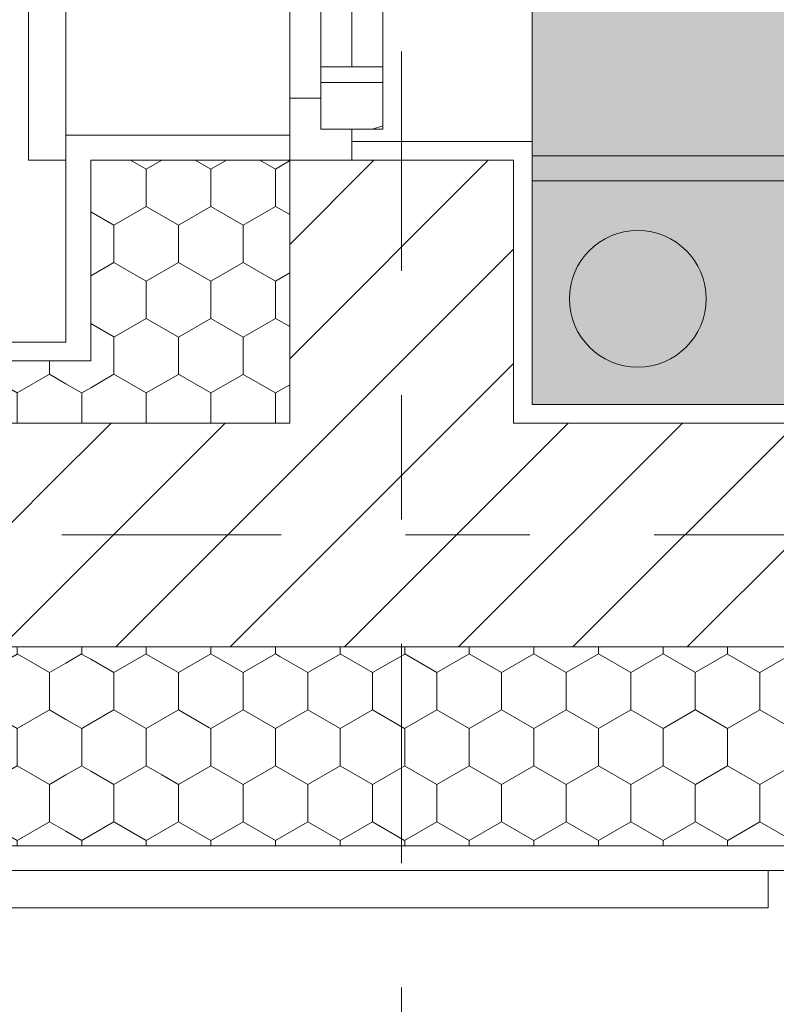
# Model space of a CAD drawing. Extents: x 5465377 to 5465550, y 5925276 to 5925338.
# Tile 34 of 182: x 5465378.542 to 5465379.15, y 5925329.577 to 5925330.369. Entities that reach past the tile are written whole.
import ezdxf
from ezdxf.enums import TextEntityAlignment as Align

# ---------------------------------------------------------------- set-up
doc = ezdxf.new("R2010")
doc.units = 0
doc.header["$MEASUREMENT"] = 0
doc.linetypes.add('Kropki i Kreski', pattern=[0.33513888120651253, 0.1763888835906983, -0.08819444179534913, 0, -0.07055555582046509])
for name, color, linetype, lineweight in [('0_Nr_Pióra__1', 7, 'Continuous', 13), ('_______wymiarowanie_Nr_Pióra__201', 150, 'Continuous', 0), ('_ARCH_Sciany_Nr_Pióra__141', 7, 'Continuous', 0), ('_ARCH_Sciany_Nr_Pióra__142', 7, 'Continuous', 18), ('_ARCH_strefy_Nr_Pióra__121', 255, 'Continuous', 0), ('_ARCH_strefy_Nr_Pióra__141', 7, 'Continuous', 0), ('EGBD03_Nr_Pióra__141', 7, 'Continuous', 0), ('IS_KAN SANIT. PION_Nr_Pióra__14', 42, 'Continuous', 18), ('Okna ArchiCADa_Nr_Pióra__103', 31, 'Continuous', 15), ('Okna ArchiCADa_Nr_Pióra__141', 7, 'Continuous', 0)]:
    doc.layers.add(name, color=color, linetype=linetype, lineweight=lineweight)
for name, color, linetype in [('_______wymiarowanie', 7, 'Continuous'), ('_ARCH_Sciany', 7, 'Continuous'), ('_ARCH_strefy', 7, 'Continuous'), ('EGBD03', 7, 'Continuous')]:
    doc.layers.add(name, color=color, linetype=linetype)
doc.styles.add('GENERATED_STYLE_1', font='arial.ttf')
doc.styles.add('GENERATED_STYLE_2', font='txt')
doc.styles.add('GENERATED_STYLE_4', font='arial.ttf')
doc.styles.add('GENERATED_STYLE_5', font='txt')
doc.styles.get("Standard").update_dxf_attribs({"font": 'txt', "bigfont": 'BIGFONT.SHX'})
doc.dimstyles.new('GENERATED_STYLE__1', dxfattribs={"dimtxt": 0.07500000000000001, "dimasz": 0.0475, "dimexe": 0.18, "dimexo": 0, "dimgap": 0.09, "dimtad": 1, "dimtih": 1, "dimtoh": 1, "dimdec": 0, "dimlfac": 100, "dimzin": 0, "dimdsep": 46, "dimtxsty": 'GENERATED_STYLE_5', "dimblk": 'ARROWHEAD_6', "dimblk1": 'ARROWHEAD_6', "dimblk2": 'ARROWHEAD_6', "dimcen": 0.09, "dimclrd": 256, "dimclre": 256, "dimclrt": 256, "dimazin": 0, "dimtfac": 1, "dimtdec": 4, "dimtmove": 0, "dimatfit": 3, "dimfxl": 0, "dimtolj": 1, "dimtzin": 0, "dimarcsym": 0})
doc.dimstyles.new('GENERATED_STYLE__2', dxfattribs={"dimtxt": 0.07500000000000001, "dimasz": 0.0475, "dimexe": 0.18, "dimexo": 0, "dimgap": 0.09, "dimtad": 1, "dimdec": 0, "dimlfac": 100, "dimzin": 0, "dimdsep": 46, "dimtxsty": 'GENERATED_STYLE_5', "dimblk": 'ARROWHEAD_6', "dimblk1": 'ARROWHEAD_6', "dimblk2": 'ARROWHEAD_6', "dimcen": 0.09, "dimclrd": 256, "dimclre": 256, "dimclrt": 256, "dimazin": 0, "dimtfac": 1, "dimtdec": 4, "dimtmove": 0, "dimatfit": 3, "dimfxl": 0, "dimtolj": 1, "dimtzin": 0, "dimarcsym": 0})
pattern_1 = [(90.00000000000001, (5464021.330722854, 5925651.473568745), (-0.05196152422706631, 0), [0.03, -0.06]), (90.00000000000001, (5464021.304742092, 5925651.518568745), (-0.05196152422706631, 0), [0.03, -0.06]), (150.0000000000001, (5464021.330722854, 5925651.503568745), (0.02598076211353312, 0.04500000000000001), [0.03, -0.06]), (150.0000000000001, (5464021.27876133, 5925651.503568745), (0.02598076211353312, 0.04500000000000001), [0.03, -0.06]), (-149.9999999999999, (5464021.330722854, 5925651.473568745), (-0.0259807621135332, 0.04499999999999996), [0.03, -0.05999999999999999]), (-149.9999999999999, (5464021.27876133, 5925651.473568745), (-0.0259807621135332, 0.04499999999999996), [0.03, -0.05999999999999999])]
pattern_2 = [(45, (5464021.330722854, 5925651.473568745), (-0.04596193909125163, 0.04596193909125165), [])]

# ---------------------------------------------------------------- blocks, each defined once
blk = doc.blocks.new('TOALETA M._0.3_4', base_point=(5465379.444624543, 5925331.230496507))
at = {"layer": '_ARCH_strefy_Nr_Pióra__121', "linetype": 'Continuous'}
blk.add_hatch(color=256, dxfattribs=at).paths.add_polyline_path([(5465380.560018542, 5925331.559345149), (5465378.954072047, 5925331.559345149), (5465378.954072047, 5925330.059345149), (5465380.560018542, 5925330.059345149), (5465380.560018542, 5925330.609345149), (5465380.710018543, 5925330.609345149), (5465380.710018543, 5925330.059345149), (5465381.910018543, 5925330.059345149), (5465381.910018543, 5925331.859345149), (5465380.710018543, 5925331.859345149), (5465380.710018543, 5925331.50934515), (5465380.560018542, 5925331.50934515)], flags=0)
for p, q in [((5465378.954072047, 5925331.559345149), (5465378.954072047, 5925330.059345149)), ((5465378.954072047, 5925330.059345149), (5465380.560018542, 5925330.059345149))]:
    blk.add_line(p, q, dxfattribs=at)
at = {"layer": '_ARCH_strefy_Nr_Pióra__121', "linetype": 'Continuous', "flags": 128}
blk.add_lwpolyline([(5465380.560018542, 5925331.559345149), (5465378.954072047, 5925331.559345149), (5465378.954072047, 5925330.059345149), (5465380.560018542, 5925330.059345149), (5465380.560018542, 5925330.609345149), (5465380.710018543, 5925330.609345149), (5465380.710018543, 5925330.059345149), (5465381.910018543, 5925330.059345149), (5465381.910018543, 5925331.859345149), (5465380.710018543, 5925331.859345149), (5465380.710018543, 5925331.50934515), (5465380.560018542, 5925331.50934515)], close=True, dxfattribs=at)
at = {"linetype": 'Continuous', "flags": 1}
for tag in ['ROOM_AREA', 'ROOM_PERIM', 'ROOM_WALLS_SURF', 'ROOM_DOORS_SURF', 'ROOM_WINDS_SURF', 'ROOM_BASELEV', 'ROOM_HEIGHT', 'ROOM_NET_AREA', 'ROOM_REDUCED_AREA', 'ROOM_CALC_AREA', 'ROOM_VOLUME']:
    blk.add_attdef(tag, text='', height=2, dxfattribs=at).set_placement((5465379.444624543, 5925330.197369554), align=Align.BOTTOM_LEFT)
at = {"layer": '_ARCH_strefy_Nr_Pióra__141'}
for tag, style, p in [('ROOM_NUMBER', 'GENERATED_STYLE_1', (5465379.349538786, 5925331.313798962)), ('ROOM_NAME', 'GENERATED_STYLE_2', (5465379.091211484, 5925331.148143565))]:
    blk.add_attdef(tag, text='', height=0.1, dxfattribs=dict(at, style=style)).set_placement(p, align=Align.BOTTOM_LEFT)
blk = doc.blocks.new('O1 rozwierane 12_2', base_point=(5464021.330722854, 5925651.473568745))
at = {"layer": 'Okna ArchiCADa_Nr_Pióra__103', "linetype": 'Continuous'}
h = blk.add_hatch(dxfattribs=at)
h.set_pattern_fill('cegła_szamotowa', color=256, style=0, pattern_type=2)
h.set_pattern_definition([(90.00000000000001, (5464021.330722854, 5925651.473568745), (-0.0649999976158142, 0), []), (45.00000000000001, (5464021.330722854, 5925651.473568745), (-0.0649999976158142, 0.06499999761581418), [])])
h.paths.add_polyline_path([(5464021.805722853, 5925651.448568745), (5464021.755722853, 5925651.448568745), (5464021.755722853, 5925651.398568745), (5464021.805722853, 5925651.398568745)], flags=0)
at = {"layer": 'Okna ArchiCADa_Nr_Pióra__141', "linetype": 'Continuous'}
for p, q in [((5464020.830722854, 5925651.683568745), (5464021.830722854, 5925651.683568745)), ((5464021.830722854, 5925651.683568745), (5464021.830722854, 5925651.653568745)), ((5464020.850722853, 5925651.653568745), (5464021.810722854, 5925651.653568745)), ((5464021.780722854, 5925651.473568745), (5464020.880722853, 5925651.473568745)), ((5464021.830722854, 5925651.473568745), (5464021.780722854, 5925651.473568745)), ((5464021.780722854, 5925651.473568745), (5464021.780722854, 5925651.448568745)), ((5464021.830722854, 5925651.423568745), (5464021.830722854, 5925651.473568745)), ((5464021.830722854, 5925651.473568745), (5464021.830722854, 5925651.423568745)), ((5464020.905722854, 5925651.448568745), (5464021.755722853, 5925651.448568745)), ((5464021.805722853, 5925651.448568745), (5464021.755722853, 5925651.448568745)), ((5464021.755722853, 5925651.448568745), (5464021.755722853, 5925651.398568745)), ((5464021.780722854, 5925651.448568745), (5464021.805722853, 5925651.448568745)), ((5464021.805722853, 5925651.448568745), (5464021.805722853, 5925651.423568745)), ((5464021.805722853, 5925651.398568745), (5464021.805722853, 5925651.448568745)), ((5464020.905722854, 5925651.423568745), (5464021.755722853, 5925651.423568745)), ((5464021.805722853, 5925651.423568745), (5464021.830722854, 5925651.423568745)), ((5464020.905722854, 5925651.398568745), (5464021.755722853, 5925651.398568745)), ((5464020.905722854, 5925651.398568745), (5464021.755722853, 5925651.398568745)), ((5464021.755722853, 5925651.398568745), (5464021.805722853, 5925651.398568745)), ((5464020.845722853, 5925651.278568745), (5464021.815722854, 5925651.278568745)), ((5464020.845722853, 5925651.278568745), (5464021.815722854, 5925651.278568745))]:
    blk.add_line(p, q, dxfattribs=at)
blk = doc.blocks.new('Ściana_1', base_point=(5465378.954072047, 5925336.50934515))
at = {"layer": '_ARCH_Sciany_Nr_Pióra__141', "linetype": 'Continuous'}
h = blk.add_hatch(dxfattribs=at)
h.set_pattern_fill('Styropian2', color=256, style=0, pattern_type=2)
h.set_pattern_definition(pattern_1)
h.paths.add_polyline_path([(5465378.599072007, 5925330.09434515), (5465378.759072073, 5925330.09434515), (5465378.759072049, 5925330.255859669), (5465378.599072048, 5925330.255859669)], flags=0)
h = blk.add_hatch(dxfattribs=at)
h.set_pattern_fill('cegła_zwykła', color=256, style=0, pattern_type=2)
h.set_pattern_definition(pattern_2)
h.paths.add_polyline_path([(5465378.759072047, 5925330.255859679), (5465378.759072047, 5925330.044345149), (5465378.939072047, 5925330.044345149), (5465378.939072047, 5925330.255859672), (5465378.809072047, 5925330.255859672)], flags=0)
h = blk.add_hatch(dxfattribs=at)
h.set_pattern_fill('Styropian2', color=256, style=0, pattern_type=2)
h.set_pattern_definition(pattern_1)
h.paths.add_polyline_path([(5465378.579072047, 5925330.09434515), (5465378.579072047, 5925330.044345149), (5465378.599072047, 5925330.044345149), (5465378.599072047, 5925330.09434515)], flags=0)
h = blk.add_hatch(dxfattribs=at)
h.set_pattern_fill('Styropian2', color=256, style=0, pattern_type=2)
h.set_pattern_definition(pattern_1)
h.paths.add_polyline_path([(5465378.599072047, 5925330.09434515), (5465378.599072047, 5925330.044345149), (5465378.759072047, 5925330.044345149), (5465378.759072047, 5925330.09434515)], flags=0)
h = blk.add_hatch(dxfattribs=at)
h.set_pattern_fill('cegła_zwykła', color=256, style=0, pattern_type=2)
h.set_pattern_definition(pattern_2)
h.paths.add_polyline_path([(5465378.579072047, 5925330.044345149), (5465378.579072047, 5925329.864345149), (5465378.599072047, 5925329.864345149), (5465378.599072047, 5925330.044345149)], flags=0)
h = blk.add_hatch(dxfattribs=at)
h.set_pattern_fill('cegła_zwykła', color=256, style=0, pattern_type=2)
h.set_pattern_definition(pattern_2)
h.paths.add_polyline_path([(5465378.599072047, 5925330.044345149), (5465378.599072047, 5925329.864345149), (5465378.759072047, 5925329.864345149), (5465378.759072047, 5925330.044345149)], flags=0)
h = blk.add_hatch(dxfattribs=at)
h.set_pattern_fill('cegła_zwykła', color=256, style=0, pattern_type=2)
h.set_pattern_definition(pattern_2)
h.paths.add_polyline_path([(5465378.759072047, 5925330.044345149), (5465378.759072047, 5925329.864345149), (5465378.939072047, 5925330.044345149)], flags=0)
h = blk.add_hatch(dxfattribs=at)
h.set_pattern_fill('Styropian2', color=256, style=0, pattern_type=2)
h.set_pattern_definition(pattern_1)
h.paths.add_polyline_path([(5465378.579072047, 5925329.864345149), (5465378.579072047, 5925329.704345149), (5465378.599072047, 5925329.704345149), (5465378.599072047, 5925329.864345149)], flags=0)
h = blk.add_hatch(dxfattribs=at)
h.set_pattern_fill('Styropian2', color=256, style=0, pattern_type=2)
h.set_pattern_definition(pattern_1)
h.paths.add_polyline_path([(5465378.599072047, 5925329.864345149), (5465378.599072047, 5925329.704345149), (5465378.759072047, 5925329.864345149)], flags=0)
for p, q in [((5465378.579072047, 5925330.27585967), (5465378.759072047, 5925330.27585967)), ((5465378.579072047, 5925330.25585967), (5465378.579072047, 5925330.27585967)), ((5465378.759072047, 5925330.25585967), (5465378.759072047, 5925330.27585967)), ((5465378.954072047, 5925330.27085967), (5465378.809072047, 5925330.27085967)), ((5465378.809072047, 5925330.25585967), (5465378.809072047, 5925330.27085967)), ((5465378.954072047, 5925330.25585967), (5465378.954072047, 5925330.27085967)), ((5465378.579072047, 5925330.25585967), (5465378.579072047, 5925330.109345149)), ((5465378.599072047, 5925330.25585967), (5465378.599072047, 5925330.09434515)), ((5465378.599072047, 5925330.25585967), (5465378.759072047, 5925330.25585967)), ((5465378.759072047, 5925330.25585967), (5465378.809072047, 5925330.25585967)), ((5465378.954072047, 5925330.059345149), (5465378.954072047, 5925330.25585967)), ((5465378.599072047, 5925330.09434515), (5465378.579072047, 5925330.09434515)), ((5465378.579072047, 5925329.704345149), (5465378.599072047, 5925329.704345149))]:
    blk.add_line(p, q, dxfattribs=at)
at = {"layer": '_ARCH_Sciany_Nr_Pióra__142', "linetype": 'Continuous'}
for p, q in [((5465378.759072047, 5925330.25585967), (5465378.759072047, 5925330.044345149)), ((5465378.939072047, 5925330.25585967), (5465378.809072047, 5925330.25585967)), ((5465378.939072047, 5925330.044345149), (5465378.939072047, 5925330.25585967)), ((5465378.599072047, 5925330.044345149), (5465378.579072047, 5925330.044345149)), ((5465378.759072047, 5925330.044345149), (5465378.599072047, 5925330.044345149)), ((5465378.579072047, 5925329.864345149), (5465378.599072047, 5925329.864345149)), ((5465378.599072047, 5925329.864345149), (5465378.759072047, 5925329.864345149))]:
    blk.add_line(p, q, dxfattribs=at)
at = {"layer": 'Okna ArchiCADa_Nr_Pióra__141', "linetype": 'Continuous', "xscale": -1, "rotation": 90.00000000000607}
blk.add_blockref('O1 rozwierane 12_2', (5465378.759072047, 5925330.75585967), dxfattribs=at)
blk = doc.blocks.new('Ściana_18', base_point=(5465378.954072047, 5925330.059345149))
at = {"layer": '_ARCH_Sciany_Nr_Pióra__141', "linetype": 'Continuous'}
h = blk.add_hatch(dxfattribs=at)
h.set_pattern_fill('cegła_zwykła', color=256, style=0, pattern_type=2)
h.set_pattern_definition(pattern_2)
h.paths.add_polyline_path([(5465380.575018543, 5925330.044345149), (5465378.939072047, 5925330.044345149), (5465378.759072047, 5925329.864345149), (5465380.575018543, 5925329.864345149)], flags=0)
h = blk.add_hatch(dxfattribs=at)
h.set_pattern_fill('Styropian2', color=256, style=0, pattern_type=2)
h.set_pattern_definition(pattern_1)
h.paths.add_polyline_path([(5465378.599072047, 5925329.704345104), (5465380.910018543, 5925329.704345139), (5465380.910018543, 5925329.864345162), (5465378.759072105, 5925329.864345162)], flags=0)
for p, q in [((5465380.560018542, 5925330.059345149), (5465378.954072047, 5925330.059345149)), ((5465378.599072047, 5925329.704345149), (5465380.910018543, 5925329.704345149)), ((5465378.579072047, 5925329.684345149), (5465380.910018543, 5925329.684345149))]:
    blk.add_line(p, q, dxfattribs=at)
at = {"layer": '_ARCH_Sciany_Nr_Pióra__142', "linetype": 'Continuous'}
for p, q in [((5465380.575018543, 5925330.044345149), (5465378.939072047, 5925330.044345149)), ((5465378.759072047, 5925329.864345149), (5465380.575018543, 5925329.864345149))]:
    blk.add_line(p, q, dxfattribs=at)
blk = doc.blocks.new('Ściana_332', base_point=(5465378.154072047, 5925329.684345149))
at = {"layer": '_ARCH_Sciany_Nr_Pióra__141', "linetype": 'Continuous'}
for p, q in [((5465379.144072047, 5925329.684345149), (5465378.154072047, 5925329.684345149)), ((5465378.154072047, 5925329.684345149), (5465378.154072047, 5925329.654345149)), ((5465379.144072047, 5925329.654345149), (5465379.144072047, 5925329.684345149)), ((5465378.154072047, 5925329.654345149), (5465379.144072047, 5925329.654345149))]:
    blk.add_line(p, q, dxfattribs=at)
blk = doc.blocks.new('Ściana_421', base_point=(5465378.954072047, 5925330.109345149))
at = {"layer": '_ARCH_Sciany_Nr_Pióra__141', "linetype": 'Continuous'}
h = blk.add_hatch(dxfattribs=at)
h.set_pattern_fill('Styropian2', color=256, style=0, pattern_type=2)
h.set_pattern_definition(pattern_1)
h.paths.add_polyline_path([(5465378.579072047, 5925330.09434515), (5465378.154072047, 5925330.09434515), (5465378.154072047, 5925330.044345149), (5465378.579072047, 5925330.044345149)], flags=0)
h = blk.add_hatch(dxfattribs=at)
h.set_pattern_fill('cegła_zwykła', color=256, style=0, pattern_type=2)
h.set_pattern_definition(pattern_2)
h.paths.add_polyline_path([(5465378.579072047, 5925330.044345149), (5465378.154072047, 5925330.044345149), (5465378.154072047, 5925329.864345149), (5465378.579072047, 5925329.864345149)], flags=0)
h = blk.add_hatch(dxfattribs=at)
h.set_pattern_fill('Styropian2', color=256, style=0, pattern_type=2)
h.set_pattern_definition(pattern_1)
h.paths.add_polyline_path([(5465378.154072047, 5925329.704345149), (5465378.579072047, 5925329.704345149), (5465378.579072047, 5925329.864345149), (5465378.154072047, 5925329.864345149)], flags=0)
for p, q in [((5465378.579072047, 5925330.109345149), (5465378.154072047, 5925330.109345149)), ((5465378.154072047, 5925330.109345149), (5465378.154072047, 5925330.09434515)), ((5465378.579072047, 5925330.09434515), (5465378.154072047, 5925330.09434515)), ((5465378.154072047, 5925330.09434515), (5465378.154072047, 5925330.044345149)), ((5465378.154072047, 5925330.044345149), (5465378.154072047, 5925329.864345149)), ((5465378.154072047, 5925329.864345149), (5465378.154072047, 5925329.704345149)), ((5465378.154072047, 5925329.704345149), (5465378.579072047, 5925329.704345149)), ((5465378.154072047, 5925329.704345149), (5465378.154072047, 5925329.684345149)), ((5465378.154072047, 5925329.684345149), (5465378.579072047, 5925329.684345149))]:
    blk.add_line(p, q, dxfattribs=at)
at = {"layer": '_ARCH_Sciany_Nr_Pióra__142', "linetype": 'Continuous'}
for p, q in [((5465378.579072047, 5925330.044345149), (5465378.154072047, 5925330.044345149)), ((5465378.154072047, 5925329.864345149), (5465378.579072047, 5925329.864345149))]:
    blk.add_line(p, q, dxfattribs=at)
blk = doc.blocks.new('Linia_7815', base_point=(5465396.980076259, 5925329.954345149))
at = {"layer": 'EGBD03_Nr_Pióra__141', "linetype": 'Kropki i Kreski'}
blk.add_line((5465396.855076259, 5925329.954345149), (5465377.424707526, 5925329.954345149), dxfattribs=at)
blk = doc.blocks.new('Linia_7817', base_point=(5465378.849072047, 5925338.090376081))
at = {"layer": 'EGBD03_Nr_Pióra__141', "linetype": 'Kropki i Kreski'}
blk.add_line((5465378.849072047, 5925337.965376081), (5465378.849072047, 5925328.457512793), dxfattribs=at)
blk = doc.blocks.new('*D276', base_point=(5464021.330722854, 5925651.473568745))
at = {"layer": '_______wymiarowanie_Nr_Pióra__201', "linetype": 'Continuous'}
for p, q in [((5465377.877202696, 5925330.280859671), (5465377.927202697, 5925330.23085967)), ((5465377.949077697, 5925330.25585967), (5465377.855327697, 5925330.25585967)), ((5465377.902202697, 5925330.109345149), (5465377.902202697, 5925330.25585967)), ((5465377.877202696, 5925330.13434515), (5465377.927202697, 5925330.084345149)), ((5465377.927202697, 5925330.069345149), (5465377.877202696, 5925330.119345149)), ((5465377.949077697, 5925330.109345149), (5465377.855327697, 5925330.109345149))]:
    blk.add_line(p, q, dxfattribs=at)
blk = doc.blocks.new('ARROWHEAD_6')
at = {"linetype": 'Continuous'}
for p, q in [((-0.5, -0.5), (0.5, 0.5)), ((0, 0), (-1, 0))]:
    blk.add_line(p, q, dxfattribs=at)
blk = doc.blocks.new('*D277', base_point=(5464021.330722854, 5925651.473568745))
at = {"layer": '_______wymiarowanie_Nr_Pióra__201', "linetype": 'Continuous'}
for p, q in [((5465377.877202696, 5925331.280859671), (5465377.927202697, 5925331.23085967)), ((5465377.949077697, 5925331.25585967), (5465377.855327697, 5925331.25585967)), ((5465377.902202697, 5925330.25585967), (5465377.902202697, 5925331.25585967)), ((5465377.877202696, 5925330.280859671), (5465377.927202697, 5925330.23085967)), ((5465377.949077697, 5925330.25585967), (5465377.855327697, 5925330.25585967))]:
    blk.add_line(p, q, dxfattribs=at)
at = {"layer": '_______wymiarowanie_Nr_Pióra__201', "char_height": 0.07500000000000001, "attachment_point": 1, "rotation": 90, "style": 'GENERATED_STYLE_4'}
for s, insert in [('{100}', (5465377.812202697, 5925330.727402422)), ('{15}', (5465377.812202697, 5925330.280859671))]:
    blk.add_mtext(s, dxfattribs=dict(at, insert=insert))
blk = doc.blocks.new('*D278', base_point=(5464021.330722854, 5925651.473568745))
at = {"layer": '_______wymiarowanie_Nr_Pióra__201', "linetype": 'Continuous'}
for p, q in [((5465377.877202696, 5925331.864345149), (5465377.927202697, 5925331.814345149)), ((5465377.949077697, 5925331.839345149), (5465377.855327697, 5925331.839345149)), ((5465377.902202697, 5925331.25585967), (5465377.902202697, 5925331.839345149)), ((5465377.877202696, 5925331.280859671), (5465377.927202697, 5925331.23085967)), ((5465377.949077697, 5925331.25585967), (5465377.855327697, 5925331.25585967))]:
    blk.add_line(p, q, dxfattribs=at)
at = {"layer": '_______wymiarowanie_Nr_Pióra__201', "insert": (5465377.812202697, 5925331.490687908), "char_height": 0.07500000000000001, "attachment_point": 1, "rotation": 90, "style": 'GENERATED_STYLE_4'}
blk.add_mtext('{58}', dxfattribs=at)
blk = doc.blocks.new('*D279', base_point=(5464021.330722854, 5925651.473568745))
at = {"layer": '_______wymiarowanie_Nr_Pióra__201', "linetype": 'Continuous'}
for p, q in [((5465377.877202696, 5925332.864345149), (5465377.927202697, 5925332.814345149)), ((5465377.949077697, 5925332.839345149), (5465377.855327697, 5925332.839345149)), ((5465377.902202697, 5925331.839345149), (5465377.902202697, 5925332.839345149)), ((5465377.877202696, 5925331.864345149), (5465377.927202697, 5925331.814345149)), ((5465377.949077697, 5925331.839345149), (5465377.855327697, 5925331.839345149))]:
    blk.add_line(p, q, dxfattribs=at)
at = {"layer": '_______wymiarowanie_Nr_Pióra__201', "insert": (5465377.812202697, 5925332.253973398), "char_height": 0.07500000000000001, "attachment_point": 1, "rotation": 90, "style": 'GENERATED_STYLE_4'}
blk.add_mtext('{100}', dxfattribs=at)
blk = doc.blocks.new('*D280', base_point=(5464021.330722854, 5925651.473568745))
at = {"layer": '_______wymiarowanie_Nr_Pióra__201', "linetype": 'Continuous'}
for p, q in [((5465377.877202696, 5925333.734345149), (5465377.927202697, 5925333.684345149)), ((5465377.949077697, 5925333.709345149), (5465377.855327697, 5925333.709345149)), ((5465377.902202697, 5925332.839345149), (5465377.902202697, 5925333.709345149)), ((5465377.877202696, 5925332.864345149), (5465377.927202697, 5925332.814345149)), ((5465377.949077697, 5925332.839345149), (5465377.855327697, 5925332.839345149))]:
    blk.add_line(p, q, dxfattribs=at)
at = {"layer": '_______wymiarowanie_Nr_Pióra__201', "insert": (5465377.812202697, 5925333.217430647), "char_height": 0.07500000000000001, "attachment_point": 1, "rotation": 90, "style": 'GENERATED_STYLE_4'}
blk.add_mtext('{87}', dxfattribs=at)
blk = doc.blocks.new('*D281', base_point=(5464021.330722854, 5925651.473568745))
at = {"layer": '_______wymiarowanie_Nr_Pióra__201', "linetype": 'Continuous'}
for p, q in [((5465377.877202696, 5925334.734345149), (5465377.927202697, 5925334.684345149)), ((5465377.949077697, 5925334.709345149), (5465377.855327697, 5925334.709345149)), ((5465377.902202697, 5925333.709345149), (5465377.902202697, 5925334.709345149)), ((5465377.877202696, 5925333.734345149), (5465377.927202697, 5925333.684345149)), ((5465377.949077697, 5925333.709345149), (5465377.855327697, 5925333.709345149))]:
    blk.add_line(p, q, dxfattribs=at)
at = {"layer": '_______wymiarowanie_Nr_Pióra__201', "insert": (5465377.812202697, 5925334.123973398), "char_height": 0.07500000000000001, "attachment_point": 1, "rotation": 90, "style": 'GENERATED_STYLE_4'}
blk.add_mtext('{100}', dxfattribs=at)
blk = doc.blocks.new('*D282', base_point=(5464021.330722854, 5925651.473568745))
at = {"layer": '_______wymiarowanie_Nr_Pióra__201', "linetype": 'Continuous'}
for p, q in [((5465377.877202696, 5925335.299345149), (5465377.927202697, 5925335.249345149)), ((5465377.949077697, 5925335.274345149), (5465377.855327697, 5925335.274345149)), ((5465377.902202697, 5925334.709345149), (5465377.902202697, 5925335.274345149)), ((5465377.877202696, 5925334.734345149), (5465377.927202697, 5925334.684345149)), ((5465377.949077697, 5925334.709345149), (5465377.855327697, 5925334.709345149))]:
    blk.add_line(p, q, dxfattribs=at)
at = {"layer": '_______wymiarowanie_Nr_Pióra__201', "insert": (5465377.812202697, 5925334.934930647), "char_height": 0.07500000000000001, "attachment_point": 1, "rotation": 90, "style": 'GENERATED_STYLE_4'}
blk.add_mtext('{57}', dxfattribs=at)
blk = doc.blocks.new('*D283', base_point=(5464021.330722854, 5925651.473568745))
at = {"layer": '_______wymiarowanie_Nr_Pióra__201', "linetype": 'Continuous'}
for p, q in [((5465377.877202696, 5925336.299345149), (5465377.927202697, 5925336.249345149)), ((5465377.949077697, 5925336.274345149), (5465377.855327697, 5925336.274345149)), ((5465377.902202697, 5925335.274345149), (5465377.902202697, 5925336.274345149)), ((5465377.877202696, 5925335.299345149), (5465377.927202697, 5925335.249345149)), ((5465377.949077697, 5925335.274345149), (5465377.855327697, 5925335.274345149))]:
    blk.add_line(p, q, dxfattribs=at)
at = {"layer": '_______wymiarowanie_Nr_Pióra__201', "insert": (5465377.812202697, 5925335.688973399), "char_height": 0.07500000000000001, "attachment_point": 1, "rotation": 90, "style": 'GENERATED_STYLE_4'}
blk.add_mtext('{100}', dxfattribs=at)
blk = doc.blocks.new('*D284', base_point=(5464021.330722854, 5925651.473568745))
at = {"layer": '_______wymiarowanie_Nr_Pióra__201', "linetype": 'Continuous'}
for p, q in [((5465377.877202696, 5925336.499345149), (5465377.927202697, 5925336.449345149)), ((5465377.927202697, 5925336.434345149), (5465377.877202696, 5925336.484345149)), ((5465377.949077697, 5925336.459345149), (5465377.855327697, 5925336.459345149)), ((5465377.902202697, 5925336.274345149), (5465377.902202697, 5925336.459345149)), ((5465377.877202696, 5925336.299345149), (5465377.927202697, 5925336.249345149)), ((5465377.949077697, 5925336.274345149), (5465377.855327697, 5925336.274345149))]:
    blk.add_line(p, q, dxfattribs=at)
at = {"layer": '_______wymiarowanie_Nr_Pióra__201', "char_height": 0.07500000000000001, "attachment_point": 1, "rotation": 90, "style": 'GENERATED_STYLE_4'}
for s, insert in [('{1}', (5465377.725952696, 5925336.438387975)), ('{18}', (5465377.812202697, 5925336.309930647))]:
    blk.add_mtext(s, dxfattribs=dict(at, insert=insert))
blk = doc.blocks.new('*D288', base_point=(5464021.330722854, 5925651.473568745))
at = {"layer": '_______wymiarowanie_Nr_Pióra__201', "linetype": 'Continuous'}
for p, q in [((5465378.124072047, 5925328.447212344), (5465378.124072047, 5925328.540962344)), ((5465396.184072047, 5925328.447212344), (5465396.184072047, 5925328.540962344)), ((5465378.149072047, 5925328.519087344), (5465378.099072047, 5925328.469087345)), ((5465396.159072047, 5925328.469087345), (5465396.209072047, 5925328.519087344)), ((5465378.086572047, 5925328.494087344), (5465378.124072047, 5925328.494087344)), ((5465378.124072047, 5925328.494087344), (5465396.184072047, 5925328.494087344)), ((5465396.184072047, 5925328.494087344), (5465396.221572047, 5925328.494087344))]:
    blk.add_line(p, q, dxfattribs=at)
at = {"layer": '_______wymiarowanie_Nr_Pióra__201', "insert": (5465387.025843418, 5925328.584087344), "char_height": 0.07500000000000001, "attachment_point": 1, "style": 'GENERATED_STYLE_4'}
blk.add_mtext('{1\xa0806}', dxfattribs=at)
blk = doc.blocks.new('*D289', base_point=(5464021.330722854, 5925651.473568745))
at = {"layer": '_______wymiarowanie_Nr_Pióra__201', "linetype": 'Continuous'}
for p, q in [((5465378.119134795, 5925328.641403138), (5465378.119134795, 5925328.735153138)), ((5465378.849072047, 5925328.641403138), (5465378.849072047, 5925328.735153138)), ((5465378.144134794, 5925328.713278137), (5465378.094134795, 5925328.663278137)), ((5465378.874072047, 5925328.713278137), (5465378.824072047, 5925328.663278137)), ((5465378.081634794, 5925328.688278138), (5465378.119134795, 5925328.688278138)), ((5465378.119134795, 5925328.688278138), (5465378.849072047, 5925328.688278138))]:
    blk.add_line(p, q, dxfattribs=at)
at = {"layer": '_______wymiarowanie_Nr_Pióra__201', "insert": (5465378.427188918, 5925328.778278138), "char_height": 0.07500000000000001, "attachment_point": 1, "style": 'GENERATED_STYLE_4'}
blk.add_mtext('{73}', dxfattribs=at)
blk = doc.blocks.new('*D291', base_point=(5464021.330722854, 5925651.473568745))
at = {"layer": '_______wymiarowanie_Nr_Pióra__201', "linetype": 'Continuous'}
for p, q in [((5465395.459072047, 5925328.641403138), (5465395.459072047, 5925328.735153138)), ((5465396.184072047, 5925328.641403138), (5465396.184072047, 5925328.735153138)), ((5465395.484072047, 5925328.713278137), (5465395.434072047, 5925328.663278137)), ((5465396.159072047, 5925328.663278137), (5465396.209072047, 5925328.713278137)), ((5465395.459072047, 5925328.688278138), (5465396.184072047, 5925328.688278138)), ((5465396.184072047, 5925328.688278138), (5465396.221572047, 5925328.688278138))]:
    blk.add_line(p, q, dxfattribs=at)
at = {"layer": '_______wymiarowanie_Nr_Pióra__201', "insert": (5465395.764657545, 5925328.778278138), "char_height": 0.07500000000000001, "attachment_point": 1, "style": 'GENERATED_STYLE_4'}
blk.add_mtext('{72}', dxfattribs=at)
blk = doc.blocks.new('*D294', base_point=(5464021.330722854, 5925651.473568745))
at = {"layer": '_______wymiarowanie_Nr_Pióra__201', "linetype": 'Continuous'}
for p, q in [((5465378.219072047, 5925328.846278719), (5465378.219072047, 5925328.940028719)), ((5465380.910018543, 5925328.846278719), (5465380.910018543, 5925328.940028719)), ((5465378.244072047, 5925328.918153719), (5465378.194072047, 5925328.868153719)), ((5465380.935018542, 5925328.918153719), (5465380.885018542, 5925328.868153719)), ((5465378.219072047, 5925328.893153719), (5465380.910018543, 5925328.893153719))]:
    blk.add_line(p, q, dxfattribs=at)
at = {"layer": '_______wymiarowanie_Nr_Pióra__201', "char_height": 0.07500000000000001, "attachment_point": 1, "style": 'GENERATED_STYLE_4'}
for s, insert in [('{5}', (5465378.244072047, 5925328.983153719)), ('{269}', (5465379.507630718, 5925328.983153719))]:
    blk.add_mtext(s, dxfattribs=dict(at, insert=insert))
blk = doc.blocks.new('*D295', base_point=(5464021.330722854, 5925651.473568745))
at = {"layer": '_______wymiarowanie_Nr_Pióra__201', "linetype": 'Continuous'}
for p, q in [((5465380.910018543, 5925328.846278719), (5465380.910018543, 5925328.940028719)), ((5465381.910018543, 5925328.846278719), (5465381.910018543, 5925328.940028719)), ((5465380.935018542, 5925328.918153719), (5465380.885018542, 5925328.868153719)), ((5465381.935018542, 5925328.918153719), (5465381.885018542, 5925328.868153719)), ((5465380.910018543, 5925328.893153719), (5465381.910018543, 5925328.893153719))]:
    blk.add_line(p, q, dxfattribs=at)
at = {"layer": '_______wymiarowanie_Nr_Pióra__201', "insert": (5465381.324646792, 5925328.983153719), "char_height": 0.07500000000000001, "attachment_point": 1, "style": 'GENERATED_STYLE_4'}
blk.add_mtext('{100}', dxfattribs=at)
blk = doc.blocks.new('*D296', base_point=(5464021.330722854, 5925651.473568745))
at = {"layer": '_______wymiarowanie_Nr_Pióra__201', "linetype": 'Continuous'}
for p, q in [((5465381.910018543, 5925328.846278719), (5465381.910018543, 5925328.940028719)), ((5465382.154072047, 5925328.846278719), (5465382.154072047, 5925328.940028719)), ((5465381.935018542, 5925328.918153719), (5465381.885018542, 5925328.868153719)), ((5465382.179072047, 5925328.918153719), (5465382.129072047, 5925328.868153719)), ((5465381.910018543, 5925328.893153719), (5465382.154072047, 5925328.893153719))]:
    blk.add_line(p, q, dxfattribs=at)
at = {"layer": '_______wymiarowanie_Nr_Pióra__201', "insert": (5465381.975130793, 5925328.983153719), "char_height": 0.07500000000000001, "attachment_point": 1, "style": 'GENERATED_STYLE_4'}
blk.add_mtext('{24}', dxfattribs=at)
blk = doc.blocks.new('*D297', base_point=(5464021.330722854, 5925651.473568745))
at = {"layer": '_______wymiarowanie_Nr_Pióra__201', "linetype": 'Continuous'}
for p, q in [((5465382.154072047, 5925328.846278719), (5465382.154072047, 5925328.940028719)), ((5465383.154072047, 5925328.846278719), (5465383.154072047, 5925328.940028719)), ((5465382.179072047, 5925328.918153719), (5465382.129072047, 5925328.868153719)), ((5465383.179072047, 5925328.918153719), (5465383.129072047, 5925328.868153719)), ((5465382.154072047, 5925328.893153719), (5465383.154072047, 5925328.893153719))]:
    blk.add_line(p, q, dxfattribs=at)
at = {"layer": '_______wymiarowanie_Nr_Pióra__201', "insert": (5465382.568700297, 5925328.983153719), "char_height": 0.07500000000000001, "attachment_point": 1, "style": 'GENERATED_STYLE_4'}
blk.add_mtext('{100}', dxfattribs=at)
blk = doc.blocks.new('*D298', base_point=(5464021.330722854, 5925651.473568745))
at = {"layer": '_______wymiarowanie_Nr_Pióra__201', "linetype": 'Continuous'}
for p, q in [((5465383.154072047, 5925328.846278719), (5465383.154072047, 5925328.940028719)), ((5465384.754072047, 5925328.846278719), (5465384.754072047, 5925328.940028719)), ((5465383.179072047, 5925328.918153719), (5465383.129072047, 5925328.868153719)), ((5465384.779072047, 5925328.918153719), (5465384.729072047, 5925328.868153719)), ((5465383.154072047, 5925328.893153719), (5465384.754072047, 5925328.893153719))]:
    blk.add_line(p, q, dxfattribs=at)
at = {"layer": '_______wymiarowanie_Nr_Pióra__201', "insert": (5465383.868700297, 5925328.983153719), "char_height": 0.07500000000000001, "attachment_point": 1, "style": 'GENERATED_STYLE_4'}
blk.add_mtext('{160}', dxfattribs=at)
blk = doc.blocks.new('*D299', base_point=(5464021.330722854, 5925651.473568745))
at = {"layer": '_______wymiarowanie_Nr_Pióra__201', "linetype": 'Continuous'}
for p, q in [((5465384.754072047, 5925328.846278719), (5465384.754072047, 5925328.940028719)), ((5465386.154072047, 5925328.846278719), (5465386.154072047, 5925328.940028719)), ((5465384.779072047, 5925328.918153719), (5465384.729072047, 5925328.868153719)), ((5465386.179072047, 5925328.918153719), (5465386.129072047, 5925328.868153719)), ((5465384.754072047, 5925328.893153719), (5465386.154072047, 5925328.893153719))]:
    blk.add_line(p, q, dxfattribs=at)
at = {"layer": '_______wymiarowanie_Nr_Pióra__201', "insert": (5465385.368700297, 5925328.983153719), "char_height": 0.07500000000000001, "attachment_point": 1, "style": 'GENERATED_STYLE_4'}
blk.add_mtext('{140}', dxfattribs=at)
blk = doc.blocks.new('*D300', base_point=(5464021.330722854, 5925651.473568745))
at = {"layer": '_______wymiarowanie_Nr_Pióra__201', "linetype": 'Continuous'}
for p, q in [((5465386.154072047, 5925328.846278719), (5465386.154072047, 5925328.940028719)), ((5465388.154072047, 5925328.846278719), (5465388.154072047, 5925328.940028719)), ((5465386.179072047, 5925328.918153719), (5465386.129072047, 5925328.868153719)), ((5465388.179072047, 5925328.918153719), (5465388.129072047, 5925328.868153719)), ((5465386.154072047, 5925328.893153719), (5465388.154072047, 5925328.893153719))]:
    blk.add_line(p, q, dxfattribs=at)
at = {"layer": '_______wymiarowanie_Nr_Pióra__201', "insert": (5465387.068700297, 5925328.983153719), "char_height": 0.07500000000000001, "attachment_point": 1, "style": 'GENERATED_STYLE_4'}
blk.add_mtext('{200}', dxfattribs=at)
blk = doc.blocks.new('*D301', base_point=(5464021.330722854, 5925651.473568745))
at = {"layer": '_______wymiarowanie_Nr_Pióra__201', "linetype": 'Continuous'}
for p, q in [((5465388.154072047, 5925328.846278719), (5465388.154072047, 5925328.940028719)), ((5465390.154072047, 5925328.846278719), (5465390.154072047, 5925328.940028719)), ((5465388.179072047, 5925328.918153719), (5465388.129072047, 5925328.868153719)), ((5465390.179072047, 5925328.918153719), (5465390.129072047, 5925328.868153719)), ((5465388.154072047, 5925328.893153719), (5465390.154072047, 5925328.893153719))]:
    blk.add_line(p, q, dxfattribs=at)
at = {"layer": '_______wymiarowanie_Nr_Pióra__201', "insert": (5465389.068700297, 5925328.983153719), "char_height": 0.07500000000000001, "attachment_point": 1, "style": 'GENERATED_STYLE_4'}
blk.add_mtext('{200}', dxfattribs=at)
blk = doc.blocks.new('*D302', base_point=(5464021.330722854, 5925651.473568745))
at = {"layer": '_______wymiarowanie_Nr_Pióra__201', "linetype": 'Continuous'}
for p, q in [((5465390.154072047, 5925328.846278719), (5465390.154072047, 5925328.940028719)), ((5465392.154072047, 5925328.846278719), (5465392.154072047, 5925328.940028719)), ((5465390.179072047, 5925328.918153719), (5465390.129072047, 5925328.868153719)), ((5465392.179072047, 5925328.918153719), (5465392.129072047, 5925328.868153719)), ((5465390.154072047, 5925328.893153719), (5465392.154072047, 5925328.893153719))]:
    blk.add_line(p, q, dxfattribs=at)
at = {"layer": '_______wymiarowanie_Nr_Pióra__201', "insert": (5465391.068700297, 5925328.983153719), "char_height": 0.07500000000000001, "attachment_point": 1, "style": 'GENERATED_STYLE_4'}
blk.add_mtext('{200}', dxfattribs=at)
blk = doc.blocks.new('*D303', base_point=(5464021.330722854, 5925651.473568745))
at = {"layer": '_______wymiarowanie_Nr_Pióra__201', "linetype": 'Continuous'}
for p, q in [((5465392.154072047, 5925328.846278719), (5465392.154072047, 5925328.940028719)), ((5465394.154072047, 5925328.846278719), (5465394.154072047, 5925328.940028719)), ((5465392.179072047, 5925328.918153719), (5465392.129072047, 5925328.868153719)), ((5465394.179072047, 5925328.918153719), (5465394.129072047, 5925328.868153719)), ((5465392.154072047, 5925328.893153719), (5465394.154072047, 5925328.893153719))]:
    blk.add_line(p, q, dxfattribs=at)
at = {"layer": '_______wymiarowanie_Nr_Pióra__201', "insert": (5465393.068700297, 5925328.983153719), "char_height": 0.07500000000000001, "attachment_point": 1, "style": 'GENERATED_STYLE_4'}
blk.add_mtext('{200}', dxfattribs=at)
blk = doc.blocks.new('*D304', base_point=(5464021.330722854, 5925651.473568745))
at = {"layer": '_______wymiarowanie_Nr_Pióra__201', "linetype": 'Continuous'}
for p, q in [((5465394.154072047, 5925328.846278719), (5465394.154072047, 5925328.940028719)), ((5465396.089072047, 5925328.846278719), (5465396.089072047, 5925328.940028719)), ((5465394.179072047, 5925328.918153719), (5465394.129072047, 5925328.868153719)), ((5465396.114072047, 5925328.918153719), (5465396.064072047, 5925328.868153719)), ((5465394.154072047, 5925328.893153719), (5465396.089072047, 5925328.893153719))]:
    blk.add_line(p, q, dxfattribs=at)
at = {"layer": '_______wymiarowanie_Nr_Pióra__201', "char_height": 0.07500000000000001, "attachment_point": 1, "style": 'GENERATED_STYLE_4'}
for s, insert in [('{193}', (5465395.007743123, 5925328.983153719)), ('{5}', (5465396.007157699, 5925328.983153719))]:
    blk.add_mtext(s, dxfattribs=dict(at, insert=insert))
blk = doc.blocks.new('*D305', base_point=(5464021.330722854, 5925651.473568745))
at = {"layer": '_______wymiarowanie_Nr_Pióra__201', "linetype": 'Continuous'}
for p, q in [((5465396.089072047, 5925328.846278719), (5465396.089072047, 5925328.940028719)), ((5465396.139072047, 5925328.846278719), (5465396.139072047, 5925328.940028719)), ((5465396.114072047, 5925328.918153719), (5465396.064072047, 5925328.868153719)), ((5465396.114072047, 5925328.868153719), (5465396.164072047, 5925328.918153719)), ((5465396.089072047, 5925328.893153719), (5465396.139072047, 5925328.893153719))]:
    blk.add_line(p, q, dxfattribs=at)
blk = doc.blocks.new('*D306', base_point=(5464021.330722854, 5925651.473568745))
at = {"layer": '_______wymiarowanie_Nr_Pióra__201', "linetype": 'Continuous'}
for p, q in [((5465396.139072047, 5925328.846278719), (5465396.139072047, 5925328.940028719)), ((5465396.184072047, 5925328.846278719), (5465396.184072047, 5925328.940028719)), ((5465396.114072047, 5925328.868153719), (5465396.164072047, 5925328.918153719)), ((5465396.209072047, 5925328.918153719), (5465396.159072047, 5925328.868153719)), ((5465396.139072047, 5925328.893153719), (5465396.184072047, 5925328.893153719)), ((5465396.184072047, 5925328.893153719), (5465396.221572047, 5925328.893153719))]:
    blk.add_line(p, q, dxfattribs=at)
at = {"layer": '_______wymiarowanie_Nr_Pióra__201', "insert": (5465396.209072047, 5925328.983153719), "char_height": 0.07500000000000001, "attachment_point": 1, "style": 'GENERATED_STYLE_4'}
blk.add_mtext('{4}', dxfattribs=at)

msp = doc.modelspace()

# ---------------------------------------------------------------- linework, layer by layer
at = {"layer": '0_Nr_Pióra__1', "linetype": 'Continuous'}
for p, q in [((5465380.560018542, 5925330.25934515), (5465378.954072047, 5925330.25934515)), ((5465380.560018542, 5925330.239345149), (5465378.954072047, 5925330.239345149))]:
    msp.add_line(p, q, dxfattribs=at)
at = {"layer": 'IS_KAN SANIT. PION_Nr_Pióra__14', "linetype": 'Continuous'}
msp.add_circle((5465379.039072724, 5925330.144345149), 0.05499999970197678, dxfattribs=at)

# ---------------------------------------------------------------- block references
at = {"layer": '_ARCH_Sciany'}
for name, p in [('Ściana_1', (5465378.954072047, 5925336.50934515)), ('Ściana_18', (5465378.954072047, 5925330.059345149)), ('Ściana_421', (5465378.954072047, 5925330.109345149)), ('Ściana_332', (5465378.154072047, 5925329.684345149))]:
    msp.add_blockref(name, p, dxfattribs=at)
at = {"layer": '_ARCH_strefy', "linetype": 'Continuous'}
msp.add_blockref('TOALETA M._0.3_4', (5465379.444624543, 5925331.230496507), dxfattribs=at)
at = {"layer": 'EGBD03', "linetype": 'Kropki i Kreski'}
for name, p in [('Linia_7817', (5465378.849072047, 5925338.090376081)), ('Linia_7815', (5465396.980076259, 5925329.954345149))]:
    msp.add_blockref(name, p, dxfattribs=at)

# ---------------------------------------------------------------- dimensions: what is measured, and where the dimension line sits
at = {"layer": '_______wymiarowanie', "linetype": 'Continuous'}
for p1, p2, picture, middle in [((5465378.759072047, 5925336.274345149), (5465378.154072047, 5925336.459345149), '*D284', (5465377.849702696, 5925336.366845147)), ((5465378.759072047, 5925335.274345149), (5465378.759072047, 5925336.274345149), '*D283', (5465377.849702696, 5925335.774345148)), ((5465378.759072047, 5925334.709345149), (5465378.759072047, 5925335.274345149), '*D282', (5465377.849702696, 5925334.991845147)), ((5465378.759072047, 5925333.709345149), (5465378.759072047, 5925334.709345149), '*D281', (5465377.849702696, 5925334.209345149)), ((5465378.759072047, 5925332.839345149), (5465378.759072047, 5925333.709345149), '*D280', (5465377.849702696, 5925333.274345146)), ((5465378.759072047, 5925331.839345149), (5465378.759072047, 5925332.839345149), '*D279', (5465377.849702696, 5925332.339345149)), ((5465378.759072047, 5925331.25585967), (5465378.759072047, 5925331.839345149), '*D278', (5465377.849702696, 5925331.547602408)), ((5465378.759072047, 5925330.25585967), (5465378.759072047, 5925331.25585967), '*D277', (5465377.849702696, 5925330.812774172)), ((5465378.154072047, 5925330.109345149), (5465378.759072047, 5925330.25585967), '*D276', (5465377.849702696, 5925330.337774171))]:
    dim = msp.add_linear_dim(base=(5465377.902202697, 5925329.654345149), p1=p1, p2=p2, angle=90, dimstyle='GENERATED_STYLE__2', dxfattribs=at)
    dim.commit()
    dim.dimension.update_dxf_attribs({"geometry": picture, "text_midpoint": middle})
for base, p1, p2, picture, middle in [((5465378.124072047, 5925328.893153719), (5465394.154072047, 5925329.864345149), (5465396.089072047, 5925330.09434515), '*D304', (5465395.093114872, 5925328.945653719)), ((5465378.124072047, 5925328.893153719), (5465396.089072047, 5925330.09434515), (5465396.139072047, 5925329.704345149), '*D305', (5465396.035614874, 5925328.945653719)), ((5465378.124072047, 5925328.893153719), (5465378.219072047, 5925329.704345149), (5465380.910018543, 5925329.864345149), '*D294', (5465379.593002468, 5925328.945653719)), ((5465378.124072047, 5925328.893153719), (5465380.910018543, 5925329.864345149), (5465381.910018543, 5925329.864345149), '*D295', (5465381.410018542, 5925328.945653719)), ((5465378.124072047, 5925328.893153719), (5465381.910018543, 5925329.864345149), (5465382.154072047, 5925329.864345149), '*D296', (5465382.032045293, 5925328.945653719)), ((5465378.124072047, 5925328.893153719), (5465382.154072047, 5925329.864345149), (5465383.154072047, 5925329.864345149), '*D297', (5465382.654072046, 5925328.945653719)), ((5465378.124072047, 5925328.893153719), (5465383.154072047, 5925329.864345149), (5465384.754072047, 5925329.684345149), '*D298', (5465383.954072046, 5925328.945653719)), ((5465378.124072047, 5925328.893153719), (5465386.154072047, 5925329.684345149), (5465388.154072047, 5925329.864345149), '*D300', (5465387.154072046, 5925328.945653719)), ((5465378.124072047, 5925328.893153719), (5465388.154072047, 5925329.864345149), (5465390.154072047, 5925329.864345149), '*D301', (5465389.154072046, 5925328.945653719)), ((5465378.124072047, 5925328.893153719), (5465390.154072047, 5925329.864345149), (5465392.154072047, 5925329.864345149), '*D302', (5465391.154072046, 5925328.945653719)), ((5465378.124072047, 5925328.893153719), (5465392.154072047, 5925329.864345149), (5465394.154072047, 5925329.864345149), '*D303', (5465393.154072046, 5925328.945653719)), ((5465378.124072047, 5925328.893153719), (5465396.139072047, 5925329.704345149), (5465396.184072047, 5925329.654345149), '*D306', (5465396.237529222, 5925328.945653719)), ((5465378.124072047, 5925328.893153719), (5465384.754072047, 5925329.684345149), (5465386.154072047, 5925329.684345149), '*D299', (5465385.454072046, 5925328.945653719)), ((5465378.124072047, 5925328.494087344), (5465378.124072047, 5925329.654345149), (5465396.184072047, 5925329.654345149), '*D288', (5465387.154072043, 5925328.546587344)), ((5465378.119134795, 5925328.688278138), (5465395.459072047, 5925328.332512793), (5465396.184072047, 5925329.654345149), '*D291', (5465395.821572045, 5925328.740778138)), ((5465378.119134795, 5925328.688278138), (5465378.119134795, 5925329.641106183), (5465378.849072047, 5925328.332512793), '*D289', (5465378.484103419, 5925328.740778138))]:
    dim = msp.add_linear_dim(base=base, p1=p1, p2=p2, dimstyle='GENERATED_STYLE__1', dxfattribs=at)
    dim.commit()
    dim.dimension.update_dxf_attribs({"geometry": picture, "text_midpoint": middle})

doc.saveas('drawing.dxf')
